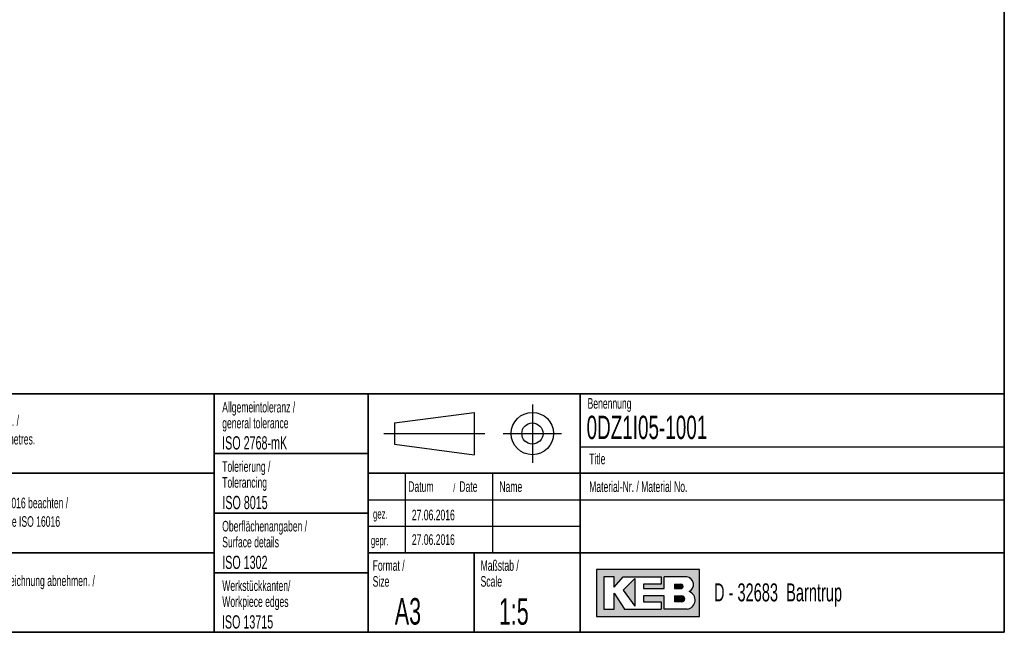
# Model space of a CAD drawing. Header units: millimetres. Extents: x 5 to 414, y 6 to 290.
# Tile 15 of 37: x 228 to 414, y 6 to 122. Entities that reach past the tile are written whole.
import ezdxf

# ---------------------------------------------------------------- set-up
doc = ezdxf.new("R2010")
doc.units = ezdxf.units.MM
doc.layers.add('SLD-0', color=7, linetype='Continuous')
doc.styles.add('SLDTEXTSTYLE0', font='TXT', dxfattribs={"width": 0.605})

msp = doc.modelspace()

# ---------------------------------------------------------------- hatches: boundary and pattern name
at = {"linetype": 'Continuous'}
h = msp.add_hatch(color=7, dxfattribs=at)
h.paths.add_polyline_path([(337.1115325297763, 8.982923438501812), (356.4899545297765, 8.982923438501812), (356.4899545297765, 17.8416306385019), (337.1115325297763, 17.8416306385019)], flags=0)
edge = h.paths.add_edge_path(flags=0)
edge.add_arc((353.9683524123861, 12.07023104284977), 1.720915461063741, -81.72003226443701, 70.17096003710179, ccw=False)
edge.add_line((354.2161818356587, 10.36725406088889), (354.1985643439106, 10.36709643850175))
edge.add_line((354.1985643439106, 10.36709643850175), (349.8459241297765, 10.36709643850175))
edge.add_line((349.8459241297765, 10.36709643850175), (349.8459241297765, 12.85860783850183))
edge.add_line((349.8459241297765, 12.85860783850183), (345.9702397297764, 12.85860783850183))
edge.add_line((345.9702397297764, 12.85860783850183), (345.9702397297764, 11.75126943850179))
edge.add_line((345.9702397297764, 11.75126943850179), (349.2922549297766, 11.75126943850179))
edge.add_line((349.2922549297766, 11.75126943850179), (349.2922549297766, 10.36709643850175))
edge.add_line((349.2922549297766, 10.36709643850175), (342.3713899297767, 10.36709643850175))
edge.add_line((342.3713899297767, 10.36709643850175), (340.4335477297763, 13.41227703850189))
edge.add_line((340.4335477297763, 13.41227703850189), (340.4335477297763, 10.36709643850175))
edge.add_line((340.4335477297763, 10.36709643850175), (338.4957055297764, 10.36709643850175))
edge.add_line((338.4957055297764, 10.36709643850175), (338.4957055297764, 16.45745763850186))
edge.add_line((338.4957055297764, 16.45745763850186), (340.4335477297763, 16.45745763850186))
edge.add_line((340.4335477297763, 16.45745763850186), (340.4335477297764, 14.51961543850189))
edge.add_line((340.4335477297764, 14.51961543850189), (342.0945553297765, 16.45745763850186))
edge.add_line((342.0945553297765, 16.45745763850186), (349.2922549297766, 16.45745763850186))
edge.add_line((349.2922549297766, 16.45745763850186), (349.2922549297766, 15.07328463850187))
edge.add_line((349.2922549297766, 15.07328463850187), (345.9702397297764, 15.07328463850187))
edge.add_line((345.9702397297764, 15.07328463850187), (345.9702397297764, 14.24278083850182))
edge.add_line((345.9702397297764, 14.24278083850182), (349.8459241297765, 14.24278083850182))
edge.add_line((349.8459241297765, 14.24278083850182), (349.8459241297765, 16.45745763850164))
edge.add_line((349.8459241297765, 16.45745763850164), (354.1189071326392, 16.45745763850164))
edge.add_line((354.1189071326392, 16.45745763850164), (354.1209064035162, 16.45745763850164))
edge.add_line((354.1209064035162, 16.45745763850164), (354.1213309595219, 16.45747829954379))
edge.add_arc((353.921544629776, 15.00868989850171), 1.462498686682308, -64.45894120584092, 82.14849338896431, ccw=False)
msp.add_hatch(color=7, dxfattribs=at).paths.add_polyline_path([(344.3092321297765, 10.92076563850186), (344.3092321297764, 16.18062303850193), (342.0945553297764, 13.96594623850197)], flags=0)
h = msp.add_hatch(dxfattribs=at)
h.set_pattern_fill('ANSI31', scale=40.64, angle=45, style=0)
h.set_pattern_definition([(90, (0, 0), (-129.032, 7.9e-15), [])])
h.paths.add_polyline_path([(344.3092321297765, 16.18062303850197), (344.3092321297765, 10.92076563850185), (342.0945553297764, 13.96594623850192)], flags=0)
h = msp.add_hatch(color=7, dxfattribs=at)
edge = h.paths.add_edge_path(flags=0)
edge.add_line((351.7837663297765, 14.24278083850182), (352.943359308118, 14.24278083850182))
edge.add_arc((353.022613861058, 14.65803273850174), 0.4227474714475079, 259.1945394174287, 460.8054605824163)
edge.add_line((352.9433593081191, 15.07328463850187), (351.7837663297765, 15.07328463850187))
edge.add_line((351.7837663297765, 15.07328463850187), (351.7837663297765, 14.24278083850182))
h = msp.add_hatch(color=7, dxfattribs=at)
edge = h.paths.add_edge_path(flags=0)
edge.add_line((351.7837663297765, 11.75126943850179), (353.1683495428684, 11.75126943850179))
edge.add_arc((353.1683495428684, 12.30493863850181), 0.5536692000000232, 270.0000000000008, 450.0000000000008)
edge.add_line((353.1683495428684, 12.85860783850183), (351.7837663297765, 12.85860783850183))
edge.add_line((351.7837663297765, 12.85860783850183), (351.7837663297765, 11.75126943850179))

# ---------------------------------------------------------------- linework, layer by layer
at = {"layer": 'SLD-0', "lineweight": 35}
for p, q in [((414, 6), (414, 288.5)), ((141, 51), (414, 51)), ((265, 51), (265, 6)), ((294, 51), (294, 6)), ((334, 51), (334, 6)), ((265, 39.75), (294, 39.75)), ((208.5, 36), (265, 36)), ((414, 36), (294, 36)), ((265, 28.5), (294, 28.5)), ((208.5, 21), (265, 21)), ((294, 21), (414, 21)), ((314, 21), (314, 6)), ((265, 17.25), (294, 17.25)), ((20, 6), (414, 6))]:
    msp.add_line(p, q, dxfattribs=at)
at = {"layer": 'SLD-0'}
for p, q in [((325, 49), (325, 38)), ((299, 45.5), (314, 47.5)), ((314, 47.5), (314, 39.5)), ((299, 45.5), (299, 41.5)), ((297, 43.5), (316, 43.5)), ((319.5, 43.5), (330.5, 43.5)), ((299, 41.5), (314, 39.5)), ((334, 41), (414, 41)), ((301, 36), (301, 21)), ((317.5, 36), (317.5, 21)), ((294, 31), (414, 31)), ((294, 26), (334, 26)), ((356.4899545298, 17.8416306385), (337.1115325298, 17.8416306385)), ((337.1115325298, 17.8416306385), (337.1115325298, 8.9829234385)), ((356.4899545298, 8.9829234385), (356.4899545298, 17.8416306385)), ((340.4335477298, 16.4574576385), (338.4957055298, 16.4574576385)), ((338.4957055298, 16.4574576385), (338.4957055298, 10.3670964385)), ((340.4335477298, 14.5196154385), (342.0945553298, 16.4574576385)), ((340.4335477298, 14.5196154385), (340.4335477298, 16.4574576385)), ((342.0945553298, 16.4574576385), (349.2922549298, 16.4574576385)), ((344.3092321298, 16.1806230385), (342.0945553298, 13.9659462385)), ((344.3092321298, 16.1806230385), (344.3092321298, 10.9207656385)), ((345.9702397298, 15.0732846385), (345.9702397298, 14.2427808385)), ((349.2922549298, 15.0732846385), (345.9702397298, 15.0732846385)), ((349.2922549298, 16.4574576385), (349.2922549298, 15.0732846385)), ((354.1189071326, 16.4574576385), (349.8459241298, 16.4574576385)), ((349.8459241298, 14.2427808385), (349.8459241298, 16.4574576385)), ((351.7837663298, 15.0732846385), (352.9433593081, 15.0732846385)), ((351.7837663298, 15.0732846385), (351.7837663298, 14.2427808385)), ((354.1189071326, 16.4574576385), (354.1209064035, 16.4574576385)), ((354.1209064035, 16.4574576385), (354.1213309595, 16.4574782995)), ((340.4335477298, 10.3670964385), (340.4335477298, 13.4122770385)), ((340.4335477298, 13.4122770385), (342.3713899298, 10.3670964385)), ((342.0945553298, 13.9659462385), (344.3092321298, 10.9207656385)), ((345.9702397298, 14.2427808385), (349.8459241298, 14.2427808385)), ((351.7837663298, 14.2427808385), (352.9433593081, 14.2427808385)), ((345.9702397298, 12.8586078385), (345.9702397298, 11.7512694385)), ((349.8459241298, 12.8586078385), (345.9702397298, 12.8586078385)), ((345.9702397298, 11.7512694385), (349.2922549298, 11.7512694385)), ((349.2922549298, 11.7512694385), (349.2922549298, 10.3670964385)), ((349.8459241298, 10.3670964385), (349.8459241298, 12.8586078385)), ((351.7837663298, 12.8586078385), (353.1683495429, 12.8586078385)), ((351.7837663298, 12.8586078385), (351.7837663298, 11.7512694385)), ((353.1683495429, 11.7512694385), (351.7837663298, 11.7512694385)), ((338.4957055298, 10.3670964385), (340.4335477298, 10.3670964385)), ((342.3713899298, 10.3670964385), (349.2922549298, 10.3670964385)), ((354.1985643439, 10.3670964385), (349.8459241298, 10.3670964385)), ((354.1985643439, 10.3670964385), (354.2161818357, 10.3672540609)), ((337.1115325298, 8.9829234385), (356.4899545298, 8.9829234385))]:
    msp.add_line(p, q, dxfattribs=at)
at = {"layer": 'SLD-0', "color": 1, "linetype": 'Continuous'}
for p, q in [((356.4899545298, 17.8416306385), (337.1115325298, 17.8416306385)), ((337.1115325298, 17.8416306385), (337.1115325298, 8.9829234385)), ((356.4899545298, 8.9829234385), (356.4899545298, 17.8416306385)), ((340.4335477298, 16.4574576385), (338.4957055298, 16.4574576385)), ((338.4957055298, 16.4574576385), (338.4957055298, 10.3670964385)), ((340.4335477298, 14.5196154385), (342.0945553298, 16.4574576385)), ((340.4335477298, 14.5196154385), (340.4335477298, 16.4574576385)), ((342.0945553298, 16.4574576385), (349.2922549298, 16.4574576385)), ((344.3092321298, 16.1806230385), (342.0945553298, 13.9659462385)), ((344.3092321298, 16.1806230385), (344.3092321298, 10.9207656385)), ((345.9702397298, 15.0732846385), (345.9702397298, 14.2427808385)), ((349.2922549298, 15.0732846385), (345.9702397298, 15.0732846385)), ((349.2922549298, 16.4574576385), (349.2922549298, 15.0732846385)), ((354.1189071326, 16.4574576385), (349.8459241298, 16.4574576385)), ((349.8459241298, 14.2427808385), (349.8459241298, 16.4574576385)), ((351.7837663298, 15.0732846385), (352.9433593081, 15.0732846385)), ((351.7837663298, 15.0732846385), (351.7837663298, 14.2427808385)), ((354.1189071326, 16.4574576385), (354.1209064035, 16.4574576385)), ((354.1209064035, 16.4574576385), (354.1213309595, 16.4574782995)), ((340.4335477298, 10.3670964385), (340.4335477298, 13.4122770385)), ((340.4335477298, 13.4122770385), (342.3713899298, 10.3670964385)), ((342.0945553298, 13.9659462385), (344.3092321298, 10.9207656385)), ((345.9702397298, 14.2427808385), (349.8459241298, 14.2427808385)), ((351.7837663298, 14.2427808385), (352.9433593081, 14.2427808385)), ((345.9702397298, 12.8586078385), (345.9702397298, 11.7512694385)), ((349.8459241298, 12.8586078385), (345.9702397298, 12.8586078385)), ((345.9702397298, 11.7512694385), (349.2922549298, 11.7512694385)), ((349.2922549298, 11.7512694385), (349.2922549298, 10.3670964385)), ((349.8459241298, 10.3670964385), (349.8459241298, 12.8586078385)), ((351.7837663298, 12.8586078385), (353.165791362, 12.8586078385)), ((351.7837663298, 12.8586078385), (351.7837663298, 11.7512694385)), ((353.165791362, 11.7512694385), (351.7837663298, 11.7512694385)), ((353.139497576, 12.8586078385), (353.165791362, 12.8586078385)), ((338.4957055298, 10.3670964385), (340.4335477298, 10.3670964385)), ((342.3713899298, 10.3670964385), (349.2922549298, 10.3670964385)), ((354.1985643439, 10.3670964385), (349.8459241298, 10.3670964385)), ((354.1985643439, 10.3670964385), (354.2161818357, 10.3672540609)), ((337.1115325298, 8.9829234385), (356.4899545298, 8.9829234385))]:
    msp.add_line(p, q, dxfattribs=at)
at = {"layer": 'SLD-0'}
for radius in [4.000000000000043, 1.999999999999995]:
    msp.add_circle((325, 43.5), radius, dxfattribs=at)
for centre, radius, start, end in [((353.0226138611, 14.6580327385), 0.4227474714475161, 259.1945394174, 100.8054605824), ((353.9215446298, 15.0086898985), 1.462498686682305, 295.5410587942, 82.148493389), ((353.9683524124, 12.0702310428), 1.720915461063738, 278.2799677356, 70.1709600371), ((353.1683495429, 12.3049386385), 0.553669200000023, 270, 90)]:
    msp.add_arc(centre, radius, start, end, dxfattribs=at)
at = {"layer": 'SLD-0', "color": 1, "linetype": 'Continuous'}
for centre, radius, start, end in [((353.0226138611, 14.6580327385), 0.4227474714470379, 259.1945394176, 100.8054605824), ((353.9215446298, 15.0086898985), 1.462498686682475, 295.5410587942, 82.1484933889), ((353.9683524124, 12.0702310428), 1.720915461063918, 278.2799677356, 70.1709600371), ((353.165791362, 12.3049386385), 0.5536692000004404, 270, 90)]:
    msp.add_arc(centre, radius, start, end, dxfattribs=at)

# ---------------------------------------------------------------- texts
at = {"layer": 'SLD-0', "attachment_point": 1, "style": 'SLDTEXTSTYLE0'}
for s, insert, char_height in [('Benennung', (335.4092408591, 50.1865848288), 2), ('Allgemeintoleranz /', (266.5043854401, 49.4784419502), 2), ('Alle Maße in Millimeter. /', (210.4639500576, 46.9388226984), 2), ('general tolerance', (266.5043854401, 46.4784419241), 2), ('0DZ1I05-1001', (335.222041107, 46.8643538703), 4.4), ('All dimensions in millimetres.', (210.4639500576, 43.4388225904), 2), ('ISO 2768-mK', (266.4940938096, 42.9932287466), 2.5), ('Title', (335.7169273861, 39.7051426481), 2), ('Tolerierung /', (266.5022836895, 38.2785453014), 2), ('Tolerancing', (266.5022836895, 35.2785452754), 2), ('Datum', (301.5861619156, 34.5042457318), 2), ('/', (310.0691478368, 34.0041563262), 1.5), ('Date', (311.2253980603, 34.5042457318), 2), ('Name', (318.770034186, 34.4793879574), 2), ('Material-Nr. / Material No.', (335.7169273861, 34.4793879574), 2), ('Schutzvermerk ISO 16016 beachten /', (210.4639500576, 31.4058096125), 2), ('ISO 8015', (266.5277662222, 31.732972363), 2.5), ('Observe protection note ISO 16016', (210.4639500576, 27.9058095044), 2), ('gez.', (294.9470592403, 29.2328921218), 1.8), ('27.06.2016', (302.2675768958, 29.1309188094), 2), ('Oberflächenangaben /', (266.5027641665, 27.0232290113), 2), ('Surface details', (266.5027641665, 24.0232289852), 2), ('27.06.2016', (302.2740564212, 24.493506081), 2), ('gepr.', (294.5445949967, 24.2118970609), 1.8), ('ISO 1302', (266.5038336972, 20.4529504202), 2.5), ('Format /', (294.8790098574, 19.606905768), 2), ('Maßstab /', (315.2314641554, 19.6069055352), 2), ('Keine Maße aus der Zeichnung abnehmen. /', (210.4639500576, 16.7290049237), 2), ('Size', (294.8790098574, 16.6069057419), 2), ('Scale', (315.2314641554, 16.6069055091), 2), ('Werkstückkanten/', (266.5090753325, 15.7906368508), 2), ('D - 32683  Barntrup', (359.2462456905, 15.2346359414), 3.4), ('Workpiece edges', (266.5090753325, 12.7906368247), 2), ('A3', (299.0566699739, 12.4626222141), 5), ('1:5', (318.6833009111, 12.426931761), 5), ('ISO 13715', (266.4472726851, 9.2160422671), 2.5)]:
    msp.add_mtext(s, dxfattribs=dict(at, insert=insert, char_height=char_height))

doc.saveas('drawing.dxf')
